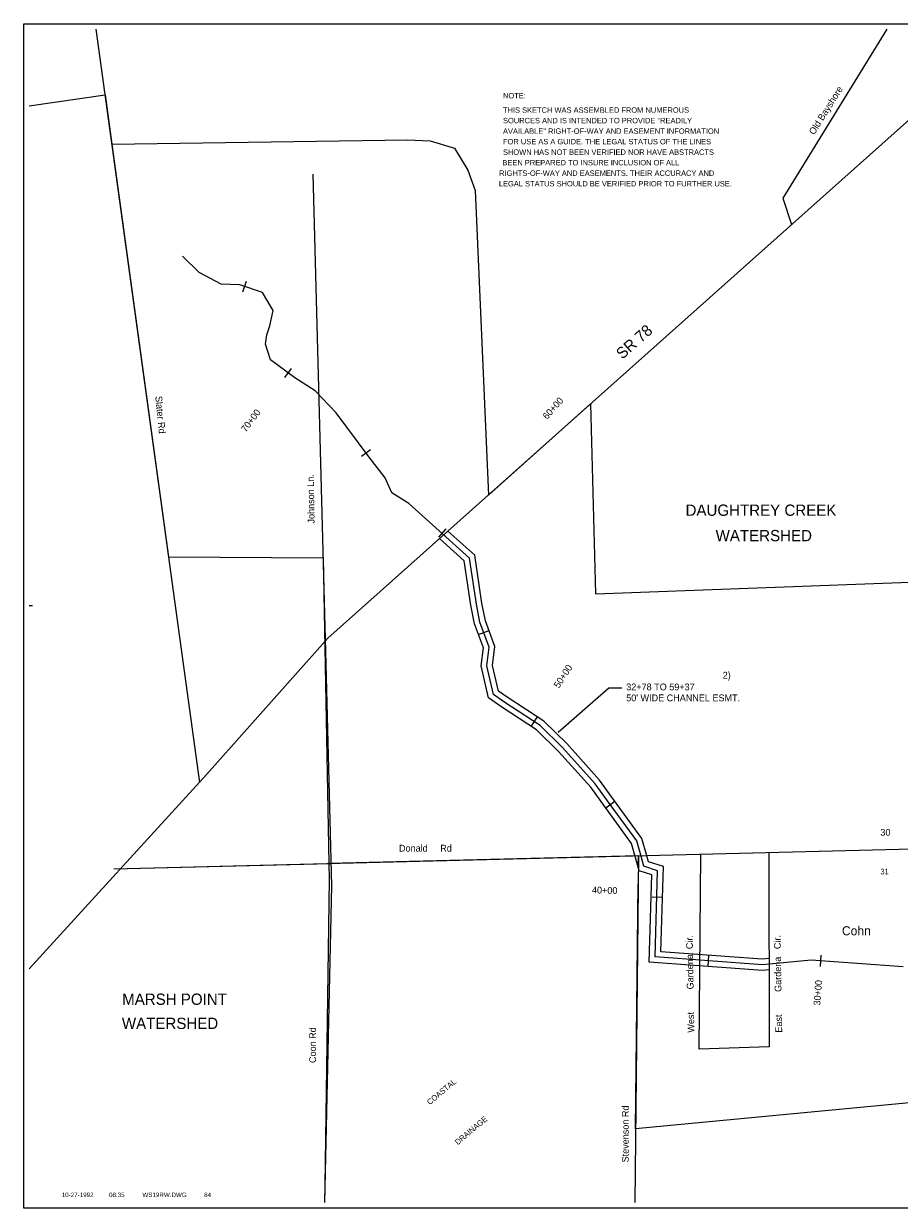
# Model space of a CAD drawing. Extents: x 220785 to 228785, y 858071 to 863419.
# Tile 1 of 2: x 220785 to 224667, y 858169 to 863419. Entities that reach past the tile are written whole.
import ezdxf
from ezdxf.enums import TextEntityAlignment as Align

# ---------------------------------------------------------------- set-up
doc = ezdxf.new("R2010")
doc.units = 0
doc.header["$LTSCALE"] = 125
doc.linetypes.add('STREAM', pattern=[0])
doc.layers.get('0').update_dxf_attribs({"linetype": 'CONTINUOUS'})
for name, color, linetype in [('BORDER', 1, 'CONTINUOUS'), ('MAJROADS', 9, 'CONTINUOUS'), ('MINROADS', 7, 'CONTINUOUS'), ('PROPRW', 11, 'CONTINUOUS'), ('PROPRWDIM', 12, 'CONTINUOUS'), ('STATIONS', 7, 'CONTINUOUS'), ('TEXT', 7, 'CONTINUOUS'), ('TRUNKS', 5, 'STREAM'), ('WATER', 4, 'CONTINUOUS'), ('WSHEDS', 3, 'CONTINUOUS')]:
    doc.layers.add(name, color=color, linetype=linetype)

# ---------------------------------------------------------------- blocks, each defined once
blk = doc.blocks.new('LOGON')
at = {"color": 0}
blk.add_attdef('DATE', text='', height=1, dxfattribs=at).set_placement((-1.87, 1.76), align=Align.RIGHT)
for tag, p in [('TIME', (1.56, 1.76)), ('DRAWING', (8.97, 1.76)), ('OPERATOR', (22.66, 1.76))]:
    blk.add_attdef(tag, p, '', height=1, dxfattribs=at)
blk = doc.blocks.new('RWNOTE')
at = {"layer": 'TEXT', "color": 0}
for s, p in [('NOTE:', (0, 0)), ('THIS SKETCH WAS ASSEMBLED FROM NUMEROUS', (0, -796)), ('SOURCES AND IS INTENDED TO PROVIDE "READILY', (0, -1379)), ('AVAILABLE" RIGHT-OF-WAY AND EASEMENT INFORMATION ', (0, -1962)), ('FOR USE AS A GUIDE. THE LEGAL STATUS OF THE LINES', (0, -2545)), ('SHOWN HAS NOT BEEN VERIFIED NOR HAVE ABSTRACTS ', (0, -3128)), ('BEEN PREPARED TO INSURE INCLUSION OF ALL', (-33, -3710)), (' LEGAL STATUS SHOULD BE VERIFIED PRIOR TO FURTHER USE.', (-344, -4876)), (' RIGHTS-OF-WAY AND EASEMENTS. THEIR ACCURACY AND ', (-328, -4293))]:
    blk.add_text(s, height=300, dxfattribs=at).set_placement(p)

msp = doc.modelspace()

# ---------------------------------------------------------------- linework, layer by layer
at = {"layer": 'BORDER', "color": 0}
msp.add_lwpolyline([(220785, 858169.2), (220785, 863419.2), (228785, 863419.2), (228785, 858169.2)], close=True, dxfattribs=at)
at = {"layer": 'MAJROADS', "color": 0}
for points in [[(220810, 859230.7), (221597.7, 860092.6), (222134.1, 860696.4), (224821.1, 863092), (225106.5, 863394.2)], [(221105.6, 863394.2), (221564.5, 860056.3)]]:
    msp.add_lwpolyline(points, dxfattribs=at)
at = {"layer": 'MINROADS', "color": 0}
for points in [[(224612.4, 863394.2), (224151.2, 862646.1), (224189.9, 862529.2)], [(222066.7, 862753), (222124.7, 860580.8), (222149.9, 859597.9), (222118.5, 858194.2)], [(221185.4, 859673.4), (226200.4, 859799.6), (226334, 859844.1), (226386.4, 859908.8), (226414.6, 860034.8), (226374.5, 861803.5)], [(220810, 860840.2), (220823.9, 860840.9)], [(224089.2, 859746.4), (224089.5, 858884.9), (223779.9, 858874.6), (223786.7, 859738.8)], [(221185.4, 859673.4), (222147.3, 859697.6)], [(223510.3, 859731.9), (223494.8, 858194.2)]]:
    msp.add_lwpolyline(points, dxfattribs=at)
at = {"layer": 'PROPRW', "color": 0}
for points in [[(224089.4, 859275.8), (224059.7, 859272.9), (223610.1, 859306.5), (223621, 859683.5), (223555.2, 859704.6), (223547.7, 859731.2), (223526, 859808.8), (223337.7, 860066.3), (223192.7, 860228.9), (223090.6, 860328.4), (222928.3, 860434.3), (222889.9, 860461.8), (222863.9, 860575.2), (222874.4, 860658.9), (222831.9, 860773.3), (222816.9, 860850.7), (222785, 861063.4), (222665.8, 861170.5)], [(224089.4, 859225.5), (224060.3, 859222.7), (223558.7, 859260.2), (223570, 859647.3), (223514.3, 859665.1), (223499.6, 859717.8), (223480.3, 859786.6), (223298.8, 860034.9), (223156.6, 860194.3), (223059.2, 860289.2), (222900.1, 860393.1), (222845.4, 860432.2), (222813.2, 860572.7), (222823.2, 860653), (222783.6, 860759.8), (222767.6, 860842.2), (222738.2, 861038.2), (222628.2, 861137)]]:
    msp.add_lwpolyline(points, dxfattribs=at)
at = {"layer": 'PROPRWDIM', "color": 0}
msp.add_lwpolyline([(223437, 860474.4), (223379.2, 860474.4), (223154.2, 860278.4)], dxfattribs=at)
at = {"layer": 'STATIONS', "color": 0}
for p, q in [((221756.5, 862231.3), (221772.5, 862278.7)), ((221942.3, 861851.8), (221972.4, 861891.7)), ((222282.3, 861502.4), (222322.5, 861532.2)), ((222625.3, 861142.9), (222658.7, 861180.1)), ((222801.4, 860711.9), (222848.3, 860729.3)), ((223035.3, 860304.8), (223062.6, 860346.7)), ((223365.4, 859943.8), (223405.7, 859973.3)), ((223571.2, 859549.1), (223617.1, 859547.7)), ((223819.3, 859240.7), (223823.1, 859290.6)), ((224317.6, 859240.7), (224321.2, 859290.6))]:
    msp.add_line(p, q, dxfattribs=at)
at = {"layer": 'TRUNKS', "color": 0}
msp.add_lwpolyline([(224683.6, 859238.7), (224275.9, 859268.9), (224060, 859247.8), (223584.4, 859283.4), (223595.5, 859665.4), (223534.8, 859684.8), (223523.7, 859724.5), (223503.1, 859797.7), (223385.6, 859958.6), (223318.3, 860050.6), (223174.6, 860211.6), (223074.9, 860308.8), (222914.2, 860413.7), (222867.7, 860447), (222838.5, 860574), (222848.8, 860655.9), (222807.8, 860766.6), (222792.2, 860846.4), (222761.6, 861050.8), (222492.2, 861292.8), (222417.7, 861340.5), (222387.9, 861406.5), (222316.2, 861498.7), (222170.6, 861694.9), (222077.9, 861792), (221987, 861849.3), (221880, 861930.2), (221857.3, 861998.4), (221862.5, 862040.5), (221877, 862080.3), (221891.8, 862148.1), (221843.4, 862228.3), (221742.9, 862262.2), (221660.9, 862265.5), (221563, 862315.8), (221488.7, 862389.2)], dxfattribs=at)
at = {"layer": 'WSHEDS', "color": 0}
for points in [[(220810, 863055.4), (221145.6, 863103.4), (221175.5, 862885.8)], [(221175.5, 862885.8), (222487, 862904.2), (222587.8, 862899.8), (222695, 862867.2), (222754, 862769.9), (222787.4, 862680.2), (222845.1, 861330.3), (223297.7, 861733.9), (223319.6, 860892.5), (224753.2, 860946.3)], [(221175.5, 862885.8), (221427, 861056.3), (222112.1, 861052.4), (222137.4, 859697.4)], [(223509.9, 859687.3), (223510.3, 859731.9), (222137.4, 859697.4), (222138.7, 859626.2), (222120.2, 858269.6), (222118.5, 858194.2)], [(226423.2, 858668.6), (226459.3, 858737.2), (226400.7, 858766.1), (225933, 858829.3), (225806.3, 858824.7), (225682.8, 858747.4), (225563.2, 858625.5), (225476.1, 858606.1), (225382.6, 858622.1), (225291.3, 858628.5), (224742.9, 858639.4), (223498.1, 858522), (223509.1, 859607.1)]]:
    msp.add_lwpolyline(points, dxfattribs=at)

# ---------------------------------------------------------------- block references
at = {"layer": 'TEXT', "color": 0, "xscale": 0.08, "yscale": 0.08, "zscale": 0.08}
msp.add_blockref('RWNOTE', (222910.1, 863088.1), dxfattribs=at)
at = {"layer": 'TEXT', "color": 0, "xscale": 19.98, "yscale": 19.98, "zscale": 19.98}
msp.add_blockref('LOGON', (221132.2, 858183.7), dxfattribs=at).add_auto_attribs({'DATE': '10-27-1992', 'TIME': '08:35', 'OPERATOR': '84', 'DRAWING': 'WS19RW.DWG'})

# ---------------------------------------------------------------- texts
at = {"layer": 'MAJROADS', "color": 0}
msp.add_text('Slater Rd', height=30, rotation=275.4694, dxfattribs=at).set_placement((221368.5, 861767.8))
at = {"layer": 'MINROADS', "color": 0}
for s, rotation, p in [('Old Bayshore', 57.9017, (224289.5, 862924.4)), ('Johnson Ln.', 91, (222074.9, 861204.3)), ('West         Gardena  Cir.', 91, (223758.5, 858948)), ('East         Gardena   Cir.', 91, (224148.1, 858948)), ('Coon Rd', 90, (222081.2, 858813.1)), ('Stevenson Rd', 90, (223467.4, 858372.6))]:
    msp.add_text(s, height=30, rotation=rotation, dxfattribs=at).set_placement(p)
msp.add_text('Donald     Rd', height=30, dxfattribs=at).set_placement((222449.1, 859750.1))
at = {"layer": 'PROPRWDIM', "color": 0}
for s, p in [('2)', (223884.3, 860516.8)), ('32+78 TO 59+37', (223456.5, 860464.9)), ("50' WIDE CHANNEL ESMT.", (223456.5, 860416.3))]:
    msp.add_text(s, height=30, dxfattribs=at).set_placement(p)
at = {"layer": 'STATIONS', "color": 0}
for s, rotation, p in [('60+00', 48.0587, (223142.9, 861704.8)), ('70+00', 52.9149, (221803.7, 861651.3)), ('50+00', 56.8593, (223188.8, 860519.1)), ('40+00', 358.3297, (223360.5, 859563.6)), ('30+00', 85.7668, (224320.8, 859123.4))]:
    msp.add_text(s, height=30, rotation=rotation, dxfattribs=at).set_placement(p, align=Align.CENTER)
at = {"layer": 'TEXT', "color": 0}
for s, height, rotation, p in [('SR 78', 50, 41.6251, (223438.9, 861929.4)), ('COASTAL', 25, 40, (222585.6, 858625.6)), ('DRAINAGE', 25, 40, (222709.9, 858448.5))]:
    msp.add_text(s, height=height, rotation=rotation, dxfattribs=at).set_placement(p)
for s, height, p in [('DAUGHTREY CREEK', 50, (224053.8, 861238.2)), ('WATERSHED', 50, (224066.4, 861125.5)), ('30', 30, (224605.6, 859820.5)), ('31', 25, (224602, 859649.2)), ('MARSH POINT', 50, (221453.8, 859070.9)), ('WATERSHED', 50, (221434, 858963.9))]:
    msp.add_text(s, height=height, dxfattribs=at).set_placement(p, align=Align.CENTER)
at = {"layer": 'WATER', "color": 0}
msp.add_text('Cohn', height=40, dxfattribs=at).set_placement((224412.8, 859379.2))

doc.saveas('drawing.dxf')
